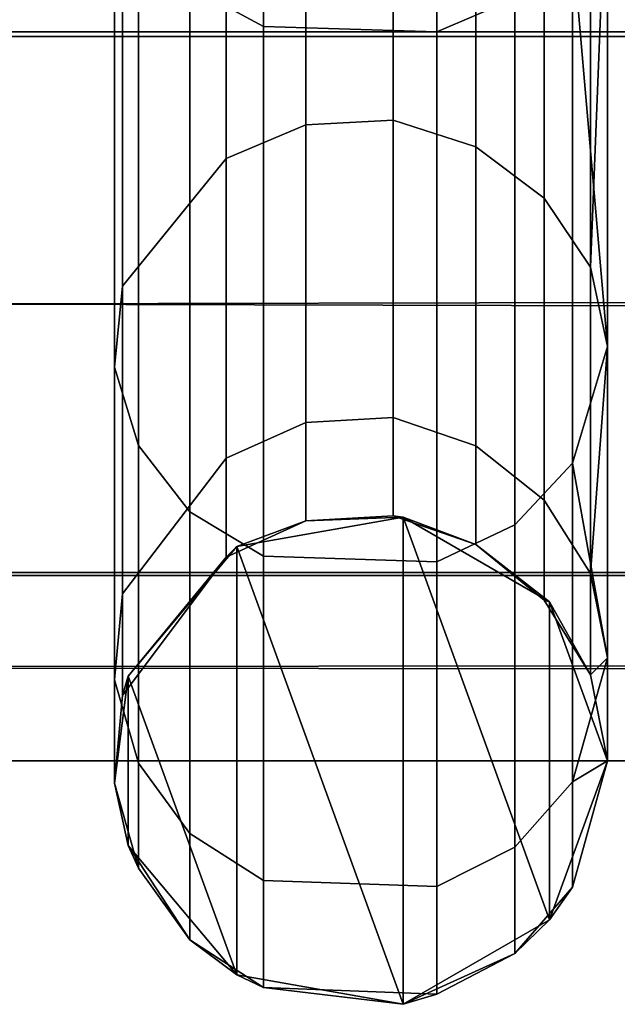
# Model space of a CAD drawing. Header units: inches. Extents: x 0 to 53, y -28.1 to 0.
# Tile 133 of 256: x 26.556 to 26.677, y -28.059 to -27.86. Entities that reach past the tile are written whole.
import ezdxf

# ---------------------------------------------------------------- set-up
doc = ezdxf.new("R2010")
doc.units = ezdxf.units.IN
doc.header["$LTSCALE"] = 0.03937
doc.header["$MEASUREMENT"] = 0
doc.layers.add('A-FURN-3-ST', color=151, linetype='Continuous')
doc.layers.add('A-FURN-3-ST-SEAM', color=250, linetype='Continuous')

msp = doc.modelspace()

# ---------------------------------------------------------------- meshes
at = {"layer": 'A-FURN-3-ST'}
mesh = msp.add_polyface(dxfattribs=at)
corners = [(3.75, -4.85038, 5), (49.25, -27.51, 5), (3.75, -27.51, 5), (3.625, -4.85038, 5.03349), (3.625, -27.51, 5.03349), (3.75, -28.01, 5.5), (3.625, -27.97651, 5.5), (3.75, -27.97194, 5.30866), (3.625, -27.941, 5.32148), (3.75, -27.86356, 5.14645), (3.625, -27.83987, 5.17013), (3.75, -27.70134, 5.03806), (3.625, -27.68853, 5.069), (3.53349, -27.65351, 5.15355), (3.53349, -27.885, 5.5), (3.75, -28.01, 16.9), (3.625, -27.97651, 16.9), (3.75, -26.91, 18), (3.625, -26.91, 17.96651), (3.75, -27.1947, 17.96252), (3.625, -27.18603, 17.93017), (3.75, -27.46, 17.85263), (3.625, -27.44325, 17.82362), (3.75, -27.68782, 17.67782), (3.625, -27.66414, 17.65413), (3.75, -27.86263, 17.45), (3.625, -27.83362, 17.43325), (3.75, -27.97252, 17.1847), (3.625, -27.94017, 17.17603), (3.53349, -27.85178, 17.15235), (3.53349, -26.91, 17.875), (3.53349, -27.59943, 17.58943), (3.53349, -27.75438, 17.3875), (3.625, -5.45916, 17.96651), (3.75, -5.45916, 18), (49.25, -28.01, 16.9), (49.25, -27.97252, 17.1847), (49.25, -27.86263, 17.45), (49.25, -27.68782, 17.67782), (49.25, -27.46, 17.85263), (49.25, -27.1947, 17.96252), (49.25, -27.70134, 5.03806), (49.25, -27.86356, 5.14645), (49.25, -27.97194, 5.30866)]
mesh.append_faces([[corners[k] for k in face] for face in [(0, 1, 2), (3, 2, 4), (5, 6, 7), (7, 6, 8), (7, 8, 9), (9, 8, 10), (9, 10, 11), (11, 10, 12), (11, 12, 2), (2, 12, 4), (4, 12, 13), (14, 8, 6), (5, 15, 6), (6, 15, 16), (6, 16, 14), (17, 18, 19), (19, 18, 20), (19, 20, 21), (21, 20, 22), (21, 22, 23), (23, 22, 24), (23, 24, 25), (25, 24, 26), (25, 26, 27), (27, 26, 28), (27, 28, 15), (15, 28, 16), (16, 28, 29), (18, 30, 20), (24, 31, 32, 26), (26, 32, 29, 28), (33, 30, 18), (34, 18, 17), (15, 35, 27), (27, 36, 25), (25, 37, 23), (23, 38, 21), (21, 39, 19), (19, 40, 17), (5, 35, 15), (2, 1, 11), (11, 41, 9), (9, 42, 7), (7, 43, 5)]])
mesh = msp.add_polyface(dxfattribs=at)
corners = [(49.375, -4.85038, 5.03349), (49.46651, -27.51, 5.125), (49.375, -27.51, 5.03349), (49.25, -4.85038, 5), (49.25, -27.51, 5), (49.46651, -27.85646, 5.35649), (49.375, -27.97651, 5.5), (49.375, -27.941, 5.32148), (49.25, -28.01, 5.5), (49.25, -27.97194, 5.30866), (49.375, -27.83987, 5.17013), (49.25, -27.86356, 5.14645), (49.375, -27.68853, 5.069), (49.25, -27.70134, 5.03806), (49.46651, -27.65351, 5.15355), (49.46651, -27.77517, 5.23483), (49.46651, -27.885, 16.9), (49.375, -27.97651, 16.9), (49.25, -28.01, 16.9), (49.375, -27.94017, 17.17603), (49.25, -27.97252, 17.1847), (49.46651, -27.16235, 17.84178), (49.375, -26.91, 17.96651), (49.375, -27.18603, 17.93017), (49.25, -26.91, 18), (49.25, -27.1947, 17.96252), (49.375, -27.44325, 17.82362), (49.25, -27.46, 17.85263), (49.375, -27.66414, 17.65413), (49.25, -27.68782, 17.67782), (49.375, -27.83362, 17.43325), (49.25, -27.86263, 17.45), (49.375, -5.45916, 17.96651), (3.75, -27.97252, 17.1847), (3.75, -27.86263, 17.45), (3.75, -27.68782, 17.67782), (3.75, -27.46, 17.85263), (3.75, -27.1947, 17.96252), (3.75, -26.91, 18), (3.75, -28.01, 5.5), (3.75, -27.70134, 5.03806), (3.75, -27.86356, 5.14645), (3.75, -27.97194, 5.30866), (49.25, -5.45916, 18)]
mesh.append_faces([[corners[k] for k in face] for face in [(0, 1, 2), (3, 2, 4), (5, 6, 7), (7, 6, 8), (7, 8, 9), (7, 9, 10), (10, 9, 11), (10, 11, 12), (12, 11, 13), (12, 13, 2), (2, 13, 4), (2, 1, 12), (12, 14, 15, 10), (6, 16, 17), (6, 17, 8), (8, 17, 18), (16, 19, 17), (17, 19, 20), (17, 20, 18), (21, 22, 23), (22, 24, 23), (23, 24, 25), (23, 25, 26), (26, 25, 27), (26, 27, 28), (28, 27, 29), (28, 29, 30), (30, 29, 31), (30, 31, 19), (19, 31, 20), (32, 24, 22), (33, 18, 20), (34, 20, 31), (35, 31, 29), (36, 29, 27), (37, 27, 25), (38, 25, 24), (8, 18, 39), (40, 4, 13), (41, 13, 11), (42, 11, 9), (39, 9, 8), (24, 43, 38)]])
at = {"layer": 'A-FURN-3-ST-SEAM'}
mesh = msp.add_polyface(dxfattribs=at)
corners = [(26.675, -27.52283, 17.8134), (26.66794, -27.53705, 17.83462), (26.675, -27.68795, 17.67775), (26.66794, -27.70612, 17.6957), (26.675, -27.82342, 17.51285), (26.66794, -27.84463, 17.52708), (26.60543, -27.8615, 17.5384), (26.6405, -27.86258, 17.53912), (26.6405, -27.72141, 17.71098), (26.60543, -27.72049, 17.71006), (26.6405, -27.54909, 17.85257), (26.60543, -27.54837, 17.85149), (26.59052, -27.54297, 17.84345), (26.59052, -27.71364, 17.70322), (26.59052, -27.85346, 17.53301), (26.57526, -27.82718, 17.51537), (26.58012, -27.84144, 17.52494), (26.58012, -27.7034, 17.69298), (26.57526, -27.69125, 17.68084), (26.58012, -27.5349, 17.83142), (26.57526, -27.52534, 17.81717), (26.57686, -27.51547, 17.80246), (26.57686, -27.67872, 17.66832), (26.57686, -27.81247, 17.5055), (26.6484, -27.7871, 17.48848), (26.63168, -27.78229, 17.48525), (26.63168, -27.65301, 17.64262), (26.6484, -27.65711, 17.64672), (26.63168, -27.49522, 17.77228), (26.6484, -27.49845, 17.77709), (26.66218, -27.50472, 17.78644), (26.66218, -27.66508, 17.65468), (26.66218, -27.79645, 17.49475), (26.67155, -27.809, 17.50317), (26.67155, -27.67577, 17.66537), (26.614, -27.65374, 17.64335), (26.614, -27.78314, 17.48582), (26.63168, -27.88046, 17.30196), (26.614, -27.88141, 17.30235), (26.67155, -27.51314, 17.79899), (26.59784, -27.49987, 17.77921), (26.614, -27.49579, 17.77313), (26.59784, -27.65892, 17.64853), (26.59784, -27.78922, 17.4899), (26.65625, -27.54455, 17.8458), (26.65625, -27.71564, 17.70522), (26.65625, -27.85581, 17.53458)]
mesh.append_faces([[corners[k] for k in face] for face in [(0, 1, 2), (2, 1, 3), (2, 3, 4), (4, 3, 5), (6, 7, 8, 9), (9, 8, 10, 11), (11, 12, 13, 9), (9, 13, 14, 6), (15, 16, 17, 18), (18, 17, 19, 20), (20, 21, 22, 18), (18, 22, 23, 15), (24, 25, 26, 27), (27, 26, 28, 29), (29, 30, 31, 27), (27, 31, 32, 24), (4, 33, 2), (2, 33, 34), (2, 34, 0), (35, 26, 25, 36), (36, 25, 37, 38), (30, 39, 34, 31), (31, 34, 33, 32), (40, 41, 35, 42), (42, 35, 36, 43), (21, 40, 42, 22), (22, 42, 43, 23), (12, 19, 17, 13), (13, 17, 16, 14), (44, 10, 8, 45), (45, 8, 7, 46), (1, 44, 45, 3), (3, 45, 46, 5)]])
mesh = msp.add_polyface(dxfattribs=at)
corners = [(26.675, -27.82342, 17.51285), (26.66794, -27.84463, 17.52708), (26.675, -27.92623, 17.32092), (26.66794, -27.94982, 17.33069), (26.675, -27.98919, 17.11255), (26.60543, -27.96859, 17.33846), (26.6405, -27.9698, 17.33896), (26.6405, -27.86258, 17.53912), (26.60543, -27.8615, 17.5384), (26.59052, -27.85346, 17.53301), (26.59052, -27.95965, 17.33476), (26.57526, -27.93041, 17.32265), (26.58012, -27.94627, 17.32922), (26.58012, -27.84144, 17.52494), (26.57526, -27.82718, 17.51537), (26.57686, -27.81247, 17.5055), (26.57686, -27.91405, 17.31587), (26.57686, -27.97625, 17.11003), (26.57526, -27.99362, 17.11345), (26.63368, -27.96076, 5.5), (26.614, -27.96149, 11.2), (26.63168, -27.96046, 11.2), (26.6484, -27.96626, 11.2), (26.6484, -27.96626, 16.9), (26.63168, -27.96046, 16.9), (26.63168, -27.94059, 17.10301), (26.6484, -27.94628, 17.10413), (26.63168, -27.88046, 17.30196), (26.6484, -27.88582, 17.30418), (26.63168, -27.78229, 17.48525), (26.6484, -27.7871, 17.48848), (26.66218, -27.79645, 17.49475), (26.66218, -27.89622, 17.30849), (26.66218, -27.95732, 17.1063), (26.66218, -27.97752, 16.9), (26.67155, -27.97215, 17.10922), (26.67155, -27.91019, 17.31427), (26.67155, -27.809, 17.50317), (26.614, -27.88141, 17.30235), (26.614, -27.94159, 17.1032), (26.614, -27.96149, 16.9), (26.59784, -27.78922, 17.4899), (26.614, -27.78314, 17.48582), (26.59784, -27.88818, 17.30516), (26.59784, -27.94878, 17.10462), (26.59784, -27.96882, 16.9), (26.65625, -27.85581, 17.53458), (26.65625, -27.96226, 17.33584)]
mesh.append_faces([[corners[k] for k in face] for face in [(0, 1, 2), (2, 1, 3), (2, 3, 4), (5, 6, 7, 8), (8, 9, 10, 5), (11, 12, 13, 14), (14, 15, 16, 11), (11, 16, 17, 18), (19, 20, 21), (19, 21, 22), (23, 24, 25, 26), (26, 25, 27, 28), (28, 27, 29, 30), (30, 31, 32, 28), (28, 32, 33, 26), (26, 33, 34, 23), (4, 35, 2), (2, 35, 36), (2, 36, 0), (0, 36, 37), (38, 27, 25, 39), (39, 25, 24, 40), (40, 24, 21, 20), (31, 37, 36, 32), (32, 36, 35, 33), (41, 42, 38, 43), (43, 38, 39, 44), (44, 39, 40, 45), (15, 41, 43, 16), (16, 43, 44, 17), (9, 13, 12, 10), (46, 7, 6, 47), (1, 46, 47, 3)]])
mesh = msp.add_polyface(dxfattribs=at)
corners = [(26.60543, -28.05586, 11.2), (26.6405, -28.05716, 11.2), (26.6405, -28.05716, 16.9), (26.60543, -28.05586, 16.9), (26.6405, -28.03545, 17.12169), (26.60543, -28.03418, 17.12144), (26.6405, -27.9698, 17.33896), (26.60543, -27.96859, 17.33846), (26.59052, -27.95965, 17.33476), (26.59052, -28.02468, 17.11957), (26.59052, -28.04618, 16.9), (26.59052, -28.04618, 11.2), (26.6, -28.0533, 5.5), (26.57802, -28.0271, 5.5), (26.58012, -28.03169, 11.2), (26.57526, -28.01452, 11.2), (26.58012, -28.03169, 16.9), (26.57526, -28.01452, 16.9), (26.58012, -28.01047, 17.11677), (26.57526, -27.99362, 17.11345), (26.58012, -27.94627, 17.32922), (26.57526, -27.93041, 17.32265), (26.57686, -27.97625, 17.11003), (26.57686, -27.99681, 16.9), (26.57686, -27.99681, 11.2), (26.57802, -27.9929, 5.5), (26.59784, -27.96882, 11.2), (26.6, -27.9667, 5.5), (26.614, -27.96149, 11.2), (26.63368, -27.96076, 5.5), (26.63368, -28.05924, 5.5), (26.59784, -27.96882, 16.9), (26.614, -27.96149, 16.9), (26.59784, -27.94878, 17.10462)]
mesh.append_faces([[corners[k] for k in face] for face in [(0, 1, 2, 3), (3, 2, 4, 5), (5, 4, 6, 7), (7, 8, 9, 5), (5, 9, 10, 3), (3, 10, 11, 0), (0, 11, 12), (12, 11, 13), (13, 11, 14), (13, 14, 15), (15, 14, 16, 17), (17, 16, 18, 19), (19, 18, 20, 21), (19, 22, 23, 17), (17, 23, 24, 15), (15, 24, 25), (25, 24, 26), (25, 26, 27), (27, 26, 28), (27, 28, 29), (25, 13, 15), (12, 30, 0), (31, 32, 28, 26), (22, 33, 31, 23), (23, 31, 26, 24), (8, 20, 18, 9), (9, 18, 16, 10), (10, 16, 14, 11)]])
mesh.append_faces([[corners[k] for k in face] for face in [(25, 12, 13)]], dxfattribs={"vtx0": -1})
mesh.append_faces([[corners[k] for k in face] for face in [(29, 30, 27), (27, 12, 25)]], dxfattribs={"vtx0": -1, "vtx1": -1})
mesh.append_faces([[corners[k] for k in face] for face in [(27, 30, 12)]], dxfattribs={"vtx0": -1, "vtx2": -1})
mesh = msp.add_polyface(dxfattribs=at)
corners = [(26.675, -27.98919, 17.11255), (26.66794, -27.94982, 17.33069), (26.66794, -28.01424, 17.11752), (26.675, -28.01, 16.9), (26.66794, -28.03554, 16.9), (26.675, -28.01, 11.2), (26.66794, -28.03554, 11.2), (26.675, -28.01, 5.5), (26.6633, -28.04214, 5.5), (26.65625, -28.049, 11.2), (26.63368, -28.05924, 5.5), (26.6405, -28.05716, 11.2), (26.60543, -28.05586, 11.2), (26.6484, -27.96626, 11.2), (26.63168, -27.96046, 11.2), (26.63168, -27.96046, 16.9), (26.6484, -27.96626, 16.9), (26.66218, -27.97752, 16.9), (26.66218, -27.97752, 11.2), (26.6633, -27.97786, 5.5), (26.67155, -27.99263, 11.2), (26.67155, -27.99263, 16.9), (26.67155, -27.97215, 17.10922), (26.63368, -27.96076, 5.5), (26.66218, -27.95732, 17.1063), (26.65625, -27.96226, 17.33584), (26.6405, -27.9698, 17.33896), (26.6405, -28.03545, 17.12169), (26.65625, -28.02745, 17.12012), (26.6405, -28.05716, 16.9), (26.65625, -28.049, 16.9)]
mesh.append_faces([[corners[k] for k in face] for face in [(0, 1, 2), (0, 2, 3), (3, 2, 4), (3, 4, 5), (5, 4, 6), (5, 6, 7), (7, 6, 8), (8, 6, 9), (8, 9, 10), (10, 9, 11), (10, 11, 12), (13, 14, 15, 16), (16, 17, 18, 13), (13, 18, 19), (19, 18, 20), (19, 20, 7), (7, 20, 5), (5, 20, 3), (3, 20, 21), (3, 21, 0), (0, 21, 22), (19, 23, 13), (24, 22, 21, 17), (17, 21, 20, 18), (25, 26, 27, 28), (28, 27, 29, 30), (30, 29, 11, 9), (1, 25, 28, 2), (2, 28, 30, 4), (4, 30, 9, 6)]])
mesh.append_faces([[corners[k] for k in face] for face in [(19, 8, 23)]], dxfattribs={"vtx0": -1, "vtx1": -1})
mesh.append_faces([[corners[k] for k in face] for face in [(23, 8, 10)]], dxfattribs={"vtx0": -1, "vtx2": -1})
mesh.append_faces([[corners[k] for k in face] for face in [(7, 8, 19)]], dxfattribs={"vtx1": -1})

doc.saveas('drawing.dxf')
